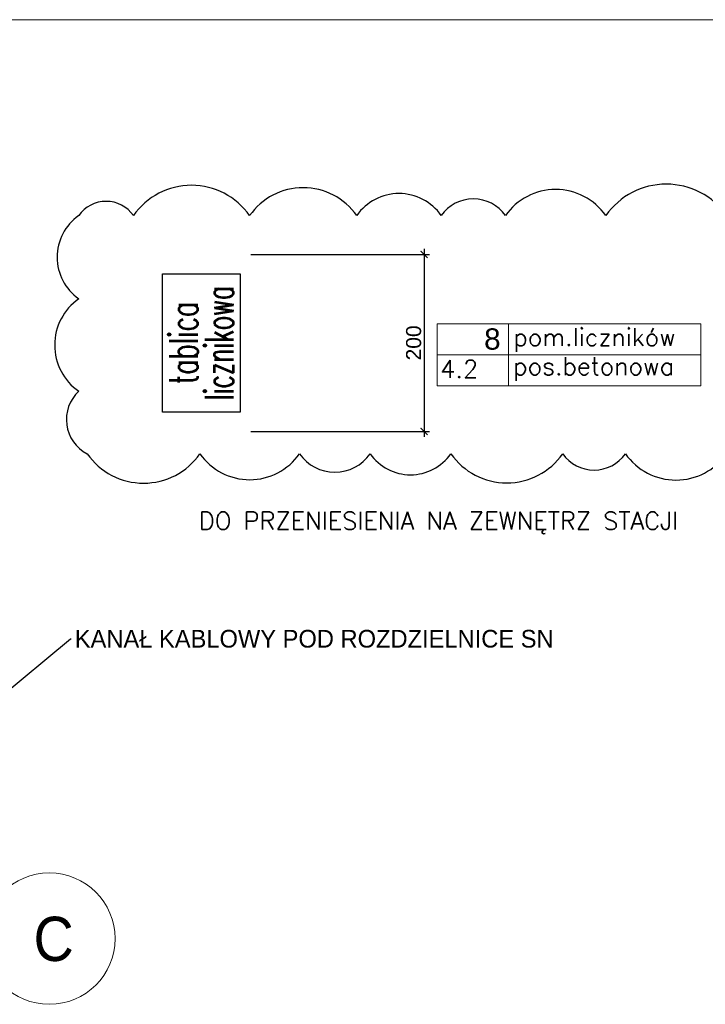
# Model space of a CAD drawing. Header units: centimetres. Extents: x -65174 to -19259, y -5437 to 35487.
# Tile 5 of 7: x -63220 to -62446, y 33415 to 34527. Entities that reach past the tile are written whole.
import ezdxf
from ezdxf import colors
from ezdxf.entities.mleader import LeaderData, LeaderLine
from ezdxf.enums import TextEntityAlignment as Align
from ezdxf.math import Vec2, Vec3

# ---------------------------------------------------------------- set-up
doc = ezdxf.new("R2010")
doc.units = ezdxf.units.CM
doc.header["$PDMODE"] = 35
doc.header["$PDSIZE"] = 0.1
for name, color, linetype, lineweight in [('1A_Osie_opis', 252, 'Continuous', 13), ('___E_ST_urządzenia', 5, 'Continuous', 25), ('___x.Wymiarowanie', 90, 'Continuous', 13), ('AK_opis pomieszczeń', 7, 'Continuous', 13)]:
    doc.layers.add(name, color=color, linetype=linetype, lineweight=lineweight)
doc.layers.add('ELTECH_ST_urządzenia', color=5, linetype='Continuous')
doc.styles.add('Arial', font='arial.ttf')
doc.styles.add('ARIALCE', font='arial.ttf')
doc.styles.add('RomanS', font='romans.shx')
doc.styles.add('SIMPLEX', font='simplex.shx', dxfattribs={"width": 0.8, "height": 2})
doc.dimstyles.new('AEC Dimension - High Detail', dxfattribs={"dimtxt": 15, "dimasz": 0.08, "dimexe": 6.25, "dimexo": 0, "dimgap": 5, "dimtad": 1, "dimdec": 4, "dimrnd": 0.5, "dimzin": 12, "dimdsep": 46, "dimtxsty": 'RomanS', "dimblk": 'ARCHTICK', "dimcen": 0.125, "dimdle": 6.25, "dimazin": 0, "dimtfac": 1, "dimtdec": 4, "dimtix": 1, "dimtofl": 0, "dimtmove": 2, "dimatfit": 3, "dimldrblk": 'DOT', "dimfxl": 6.25, "dimtolj": 1, "dimtzin": 0, "dimarcsym": 0})

# ---------------------------------------------------------------- blocks, each defined once
blk = doc.blocks.new('tablica_licznikowa')
at = {"layer": '___E_ST_urządzenia'}
blk.add_lwpolyline([(39.08, 42), (39.08, -2), (-39.08, -2), (-39.08, 42)], close=True, dxfattribs=at)
at = {"layer": 'ELTECH_ST_urządzenia', "color": 1, "style": 'SIMPLEX'}
for s, width, p in [('tablica', 0.65, (0, 30.1)), ('licznikowa', 0.6, (0, 9.9))]:
    blk.add_text(s, height=16.2, dxfattribs=dict(at, width=width)).set_placement(p, align=Align.MIDDLE_CENTER)
blk = doc.blocks.new('_ArchTick')
at = {"color": 0, "linetype": 'ByBlock', "const_width": 15}
blk.add_lwpolyline([(-50, -50), (50, 50)], dxfattribs=at)
blk = doc.blocks.new('*D317')
at = {"layer": '___x.Wymiarowanie', "color": 0, "lineweight": -2, "ltscale": 5, "transparency": 16777216}
for p, q in [((-62763.6, 34268), (-62763.6, 34055.5)), ((-62959.2, 34261.8), (-62757.4, 34261.8)), ((-62959.2, 34061.8), (-62757.4, 34061.8))]:
    blk.add_line(p, q, dxfattribs=at)
at = {"layer": 'DEFPOINTS', "color": 0, "ltscale": 5, "transparency": 16777216}
for p in [(-62959.2, 34261.8), (-62959.2, 34061.8), (-62763.6, 34061.8)]:
    blk.add_point(p, dxfattribs=at)
at = {"layer": '___x.Wymiarowanie', "color": 0, "lineweight": -2, "ltscale": 5, "transparency": 16777216, "xscale": 0.08, "yscale": 0.08, "zscale": 0.08}
for p, rotation in [((-62763.6, 34261.8), 90), ((-62763.6, 34061.8), 270)]:
    blk.add_blockref('_ArchTick', p, dxfattribs=dict(at, rotation=rotation))
at = {"layer": '___x.Wymiarowanie', "color": 0, "ltscale": 5, "transparency": 16777216, "insert": (-62775.3, 34161.8), "char_height": 17, "attachment_point": 5, "rotation": 90, "style": 'Arial'}
blk.add_mtext('\\A1;200', dxfattribs=at)
blk = doc.blocks.new('_Dot')
at = {"color": 0, "linetype": 'ByBlock', "lineweight": -2}
blk.add_line((-0.5, 0), (-1, 0), dxfattribs=at)
at = {"color": 0, "linetype": 'ByBlock', "const_width": 0.5}
blk.add_lwpolyline([(-0.25, 0, 1), (0.25, 0, 1)], format="xyb", close=True, dxfattribs=at)

msp = doc.modelspace()

# ---------------------------------------------------------------- linework, layer by layer
at = {"color": 30, "true_color": 0xf26722}
msp.add_lwpolyline([(-63153.67376, 34305.6573, 0.52056705), (-63153.67376, 34211.62177, 0.52056705), (-63153.67376, 34107.14326, 0.52056705), (-63144.18038, 34036.53002, 0.52056705), (-63016.76426, 34036.53002, 0.52056705), (-62904.32941, 34036.53002, 0.52056705), (-62824.47315, 34036.53002, 0.52056705), (-62733.31038, 34036.53002, 0.52056705), (-62606.91479, 34036.53002, 0.52056705), (-62536.11391, 34036.53002, 0.52056705), (-62421.98171, 34036.53002, 0.52056705), (-62386.00246, 34100.67768, 0.52056705), (-62386.00246, 34206.05579, 0.52056705), (-62421.77766, 34305.6573, 0.52056705), (-62558.25129, 34305.6573, 0.52056705), (-62671.64727, 34305.6573, 0.52056705), (-62744.14551, 34305.6573, 0.52056705), (-62839.65562, 34305.6573, 0.52056705), (-62960.63452, 34305.6573, 0.52056705), (-63091.95032, 34305.6573, 0.52056705)], format="xyb", close=True, dxfattribs=at)
at = {"layer": '1A_Osie_opis'}
msp.add_circle((-63186.91932, 33488.75764), 74.203, dxfattribs=at)
at = {"layer": '___x.Wymiarowanie', "color": 251, "true_color": 0x636466}
msp.add_line((-64251.09121, 34526.95416), (-61396.54996, 34526.95416), dxfattribs=at)
at = {"layer": 'AK_opis pomieszczeń'}
for p, q in [((-62668.23599, 34183.17316), (-62668.23599, 34113.34682)), ((-62748.9126, 34148.25999), (-62450.82521, 34148.25999))]:
    msp.add_line(p, q, dxfattribs=at)
msp.add_lwpolyline([(-62748.9126, 34113.34682), (-62450.82521, 34113.34682), (-62450.82521, 34183.17316), (-62748.9126, 34183.17316)], close=True, dxfattribs=at)

# ---------------------------------------------------------------- block references
at = {"layer": '___E_ST_urządzenia', "xscale": 2, "yscale": 2, "zscale": 2, "rotation": 90}
msp.add_blockref('tablica_licznikowa', (-62975.1919, 34161.77688), dxfattribs=at)

# ---------------------------------------------------------------- texts
at = {"layer": '1A_Osie_opis', "style": 'ARIALCE', "width": 0.9}
msp.add_text('C', height=50, dxfattribs=at).set_placement((-63204.75838, 33463.48296, -6))
at = {"layer": 'AK_opis pomieszczeń', "attachment_point": 1}
for s, insert, char_height, width in [('{\\fArial|b0|i0|c238|p34;8}', (-62695.74118, 34178.1946), 24, 77.1060745), ('{\\Fromans|c238;pom.liczników}', (-62662.56793, 34178.30773), 20, 592.3170951), ('{\\Fromans|c238;4.2}', (-62745.34206, 34142.36024), 20, 77.1060745), ('{\\Fromans|c238;pos.betonowa}', (-62662.8406, 34145.49806), 20, 543.8780432)]:
    msp.add_mtext(s, dxfattribs=dict(at, insert=insert, char_height=char_height, width=width))
at = {"layer": 'AK_opis pomieszczeń', "color": 30, "true_color": 0xf26722, "insert": (-63018.0271, 33970.80232), "char_height": 20, "width": 592.3170951, "attachment_point": 1}
msp.add_mtext('{\\Fromans|c238;DO PRZENIESIENIA NA ZEWNĘTRZ STACJI}', dxfattribs=at)

# ---------------------------------------------------------------- dimensions: what is measured, and where the dimension line sits
at = {"layer": '___x.Wymiarowanie', "ltscale": 5}
dim = msp.add_linear_dim(base=(-62763.61971, 34061.77688), p1=(-62959.1919, 34261.77688), p2=(-62959.1919, 34061.77688), angle=90, dimstyle='AEC Dimension - High Detail', override={"dimtxt": 17, "dimgap": 3, "dimtxsty": 'Arial'}, dxfattribs=at)
dim.commit()
dim.dimension.update_dxf_attribs({"geometry": '*D317', "text_midpoint": (-62775.29945, 34161.77688)})

# ---------------------------------------------------------------- leaders
at = {"layer": '___x.Wymiarowanie', "color": 30, "true_color": 0xf26722}
ml = msp.add_multileader_mtext('Standard', dxfattribs=at)
ml.set_content('KANAŁ KABLOWY POD ROZDZIELNICE SN', color=(242, 103, 34))
ml.set_leader_properties()
ml.build(insert=Vec2(0, 0))
ml.multileader.update_dxf_attribs({"text_right_attachment_type": 6, "dogleg_length": 0.36, "arrow_head_size": 8})
ctx = ml.context
ctx.base_point, ctx.char_height, ctx.arrow_head_size, ctx.landing_gap_size, ctx.plane_origin = Vec3(-63162.17976, 33827.57983), 20, 8, 4, Vec3(-63438.66889, 34157.30443)
ctx.right_attachment = 6
notes = []
notes.append((ctx, [(0, (1, 1, 0), (-63162.89976, 33827.57983), (1, 0), 0.72, [(1, [(-63438.66889, 34157.30443), (-63428.97259, 33606.75244)], 0, [])])]))
ctx.mtext.insert, ctx.mtext.flow_direction = Vec3(-63158.17976, 33837.57983), 5
for ctx, leaders in notes:
    for number, flags, end, landing, length, lines in leaders:
        leader = LeaderData()
        leader.index, (leader.has_last_leader_line, leader.has_dogleg_vector, leader.attachment_direction) = number, flags
        leader.last_leader_point, leader.dogleg_vector, leader.dogleg_length = Vec3(end), Vec3(landing), length
        for number, points, colour, breaks in lines:
            line = LeaderLine()
            line.index, line.vertices, line.color, line.breaks = number, Vec3.list(points), colors.encode_raw_color(colour), breaks
            leader.lines.append(line)
        ctx.leaders.append(leader)

doc.saveas('drawing.dxf')
